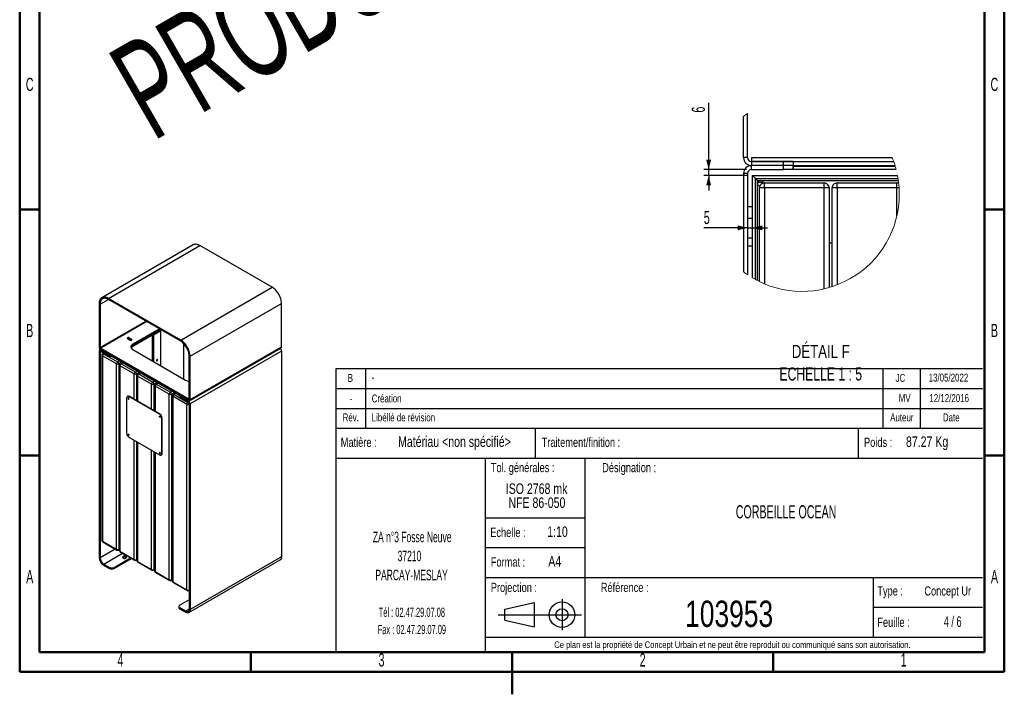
# Model space of a CAD drawing. Header units: millimetres. Extents: x 1 to 209, y 1 to 296.
# Tile 1 of 2: x 6 to 204, y 1 to 137. Entities that reach past the tile are written whole.
import ezdxf

# ---------------------------------------------------------------- set-up
doc = ezdxf.new("R2010")
doc.units = ezdxf.units.MM
doc.layers.add('FORMAT', color=7, linetype='Continuous')
doc.styles.add('SLDTEXTSTYLE0', font='TXT', dxfattribs={"width": 0.605})
doc.styles.add('SLDTEXTSTYLE1', font='TXT', dxfattribs={"width": 0.75})
doc.styles.add('SLDTEXTSTYLE2', font='TXT', dxfattribs={"width": 0.65})
doc.styles.add('SLDTEXTSTYLE3', font='TXT', dxfattribs={"width": 0.692308})
doc.dimstyles.new('SLDDIMSTYLE2', dxfattribs={"dimtxt": 2.568319, "dimasz": 2, "dimexe": 0, "dimexo": 0.0625, "dimgap": 0.64208, "dimtad": 1, "dimlfac": 5, "dimrnd": 1e-09, "dimzin": 12, "dimdsep": 46, "dimtxsty": 'SLDTEXTSTYLE0', "dimsah": 1, "dimcen": 0.09, "dimadec": 0, "dimazin": 3, "dimtfac": 1, "dimtmove": 0, "dimatfit": 0, "dimfxl": 1, "dimfrac": 2, "dimtolj": 1, "dimtzin": 12, "dimarcsym": 0})

# ---------------------------------------------------------------- blocks, each defined once
blk = doc.blocks.new('Projection_1')
at = {"layer": 'FORMAT', "color": 7}
for p, q in [((188.03, 25.01), (193.93, 26.37)), ((193.93, 26.37), (193.93, 21.45)), ((193.93, 26.37), (193.93, 21.45)), ((199.51, 27.02), (199.51, 20.82)), ((186.67, 23.91), (203.44, 23.91)), ((188.03, 22.81), (188.03, 25.01)), ((188.03, 22.81), (193.93, 21.45))]:
    blk.add_line(p, q, dxfattribs=at)
for radius in [2.57, 1.21]:
    blk.add_circle((199.51, 23.91), radius, dxfattribs=at)
blk = doc.blocks.new('_D_4')
at = {"layer": 'FORMAT'}
for p, q in [((144.55, 107.03), (144.55, 120.45)), ((152.18, 107.03), (143.56, 107.03)), ((144.55, 105.83), (144.55, 107.03)), ((152.38, 105.83), (143.56, 105.83)), ((144.55, 105.83), (144.55, 102.83))]:
    blk.add_line(p, q, dxfattribs=at)
for points in [[(144.55, 107.03), (145.05, 109.03), (144.05, 109.03)], [(144.55, 105.83), (144.05, 103.83), (145.05, 103.83)]]:
    blk.add_solid(points, dxfattribs=at)
at = {"layer": 'FORMAT', "insert": (141.14, 118.49), "char_height": 2.65, "attachment_point": 1, "rotation": 90, "style": 'SLDTEXTSTYLE0'}
blk.add_mtext('6', dxfattribs=at)
blk = doc.blocks.new('_D_5')
at = {"layer": 'FORMAT'}
for p, q in [((152.37, 95.31), (143.57, 95.31)), ((152.37, 95.31), (153.37, 95.31)), ((153.37, 95.31), (156.37, 95.31))]:
    blk.add_line(p, q, dxfattribs=at)
for points in [[(152.37, 95.31), (150.37, 95.81), (150.37, 94.81)], [(153.37, 95.31), (155.37, 94.81), (155.37, 95.81)]]:
    blk.add_solid(points, dxfattribs=at)
at = {"layer": 'FORMAT', "insert": (143.57, 98.72), "char_height": 2.65, "attachment_point": 1, "style": 'SLDTEXTSTYLE0'}
blk.add_mtext('5', dxfattribs=at)

msp = doc.modelspace()

# ---------------------------------------------------------------- linework, layer by layer
at = {"color": 7, "linetype": 'Continuous', "lineweight": 50}
for p, q in [((6, 6), (6, 291)), ((204, 291), (204, 6)), ((10, 10), (10, 287)), ((200, 287), (200, 10)), ((10, 99), (6, 99)), ((200, 99), (204, 99)), ((10, 49.5), (6, 49.5)), ((200, 49.5), (204, 49.5)), ((200, 10), (10, 10)), ((52.5, 10), (52.5, 6)), ((105, 1.499), (105, 10.001)), ((105, 10), (105, 6)), ((157.5, 10), (157.5, 6)), ((204, 6), (6, 6))]:
    msp.add_line(p, q, dxfattribs=at)
at = {"color": 7, "linetype": 'Continuous', "lineweight": 25}
for p, q in [((151.5686, 109.4301), (151.5686, 117.7293)), ((152.3686, 109.4301), (152.3686, 118.2996)), ((152.3686, 109.4301), (151.5686, 109.4301)), ((153.1686, 109.4301), (153.1686, 108.6301)), ((153.1686, 109.4301), (181.4533, 109.4301)), ((161.5686, 108.6301), (153.1686, 108.6301)), ((153.1686, 108.6301), (153.1686, 107.8301)), ((159.5686, 108.6301), (153.1686, 108.6301)), ((153.1686, 108.6301), (181.7569, 108.6301)), ((161.5686, 107.8301), (153.1686, 107.8301)), ((159.5686, 107.8301), (153.1686, 107.8301)), ((153.1686, 107.0301), (153.1686, 107.8301)), ((153.1686, 107.0301), (159.5686, 107.0301)), ((159.5686, 107.8301), (159.5686, 108.6301)), ((159.5686, 107.0301), (159.5686, 107.8301)), ((161.5686, 107.0301), (159.5686, 107.0301)), ((161.5686, 108.6301), (161.5686, 107.8301)), ((161.5686, 108.6301), (181.7569, 108.6301)), ((161.5686, 107.8301), (182.0215, 107.8301)), ((161.5686, 107.8301), (161.5686, 107.0301)), ((182.0817, 107.6301), (161.5686, 107.6301)), ((161.5686, 107.0301), (161.5686, 107.6301)), ((182.2485, 107.0301), (161.5686, 107.0301)), ((151.5686, 106.2301), (151.5686, 86.4515)), ((152.3686, 106.2301), (151.5686, 106.2301)), ((152.3686, 106.2301), (152.3686, 85.8813)), ((153.3686, 105.8301), (153.9686, 105.2301)), ((153.3686, 85.2488), (153.3686, 105.8301)), ((153.3686, 105.8301), (182.5216, 105.8301)), ((153.9686, 84.9084), (153.9686, 105.2301)), ((153.9686, 105.2301), (182.6288, 105.2301)), ((154.3686, 104.2301), (154.3686, 104.8301)), ((154.3686, 104.8301), (154.9686, 104.8301)), ((154.3686, 104.8301), (154.5444, 104.6543)), ((154.3686, 84.6966), (154.3686, 104.2301)), ((155.5343, 104.4301), (154.4029, 104.4301)), ((155.7686, 103.3301), (154.7686, 103.3301)), ((154.7686, 84.4965), (154.7686, 103.3301)), ((154.9686, 104.8301), (182.6896, 104.8301)), ((155.7686, 103.3301), (155.7686, 104.3301)), ((155.7686, 104.3301), (167.7686, 104.3301)), ((155.7686, 103.3301), (155.7686, 84.0447)), ((167.7686, 103.3301), (155.7686, 103.3301)), ((167.7686, 103.3301), (167.7686, 104.3301)), ((167.7686, 83.0408), (167.7686, 103.3301)), ((168.7686, 103.3301), (167.7686, 103.3301)), ((168.7686, 103.3301), (168.7686, 83.3023)), ((170.3686, 103.3301), (169.3686, 103.3301)), ((169.3686, 83.4868), (169.3686, 103.3301)), ((170.3686, 103.3301), (170.3686, 104.3301)), ((170.3686, 104.3301), (182.3686, 104.3301)), ((170.3686, 103.3301), (170.3686, 83.8422)), ((182.3686, 103.3301), (170.3686, 103.3301)), ((182.3686, 103.3301), (182.3686, 104.3301)), ((182.8431, 103.3301), (182.3686, 103.3301)), ((182.3686, 97.6365), (182.3686, 103.3301)), ((152.3686, 99.6301), (153.3686, 99.6301)), ((152.3686, 97.2301), (153.3686, 97.2301)), ((153.3686, 93.2301), (152.3686, 93.2301)), ((40.9056, 91.878), (22.5208, 81.2647)), ((40.9056, 91.878), (22.5208, 81.2647)), ((40.9056, 91.878), (22.5208, 81.2647)), ((40.9056, 91.878), (22.5208, 81.2647)), ((23.854, 81.1327), (42.2388, 91.746)), ((56.7581, 83.3642), (42.2388, 91.746)), ((153.3686, 91.6301), (152.3686, 91.6301)), ((169.3686, 92.2301), (168.7686, 92.2301)), ((38.3733, 72.7509), (56.7581, 83.3642)), ((21.9684, 80.0438), (21.9684, 71.334)), ((22.157, 79.9349), (21.9684, 80.0438)), ((22.157, 79.9349), (23.8543, 80.9148)), ((22.157, 79.9349), (22.157, 71.2252)), ((38.3733, 72.7509), (23.854, 81.1327)), ((23.854, 80.9149), (23.854, 81.1327)), ((38.3733, 72.5331), (23.854, 80.9149)), ((40.2589, 69.4849), (58.6437, 80.0982)), ((58.6437, 71.3884), (58.6437, 80.0982)), ((22.157, 71.2252), (31.398, 76.5599)), ((31.5866, 76.451), (22.3456, 71.1163)), ((34.1086, 74.9951), (28.7567, 71.9055)), ((34.2972, 74.8862), (28.7567, 71.6878)), ((34.4858, 74.7774), (28.7567, 71.47)), ((32.6222, 73.7015), (32.6222, 68.5854)), ((32.7165, 73.7286), (32.7636, 73.7559)), ((32.7165, 73.7286), (32.7165, 68.531)), ((32.7636, 73.7832), (32.7636, 73.7559)), ((34.2721, 74.5723), (32.8579, 73.7559)), ((32.905, 73.7286), (32.8579, 73.7559)), ((34.3192, 74.545), (32.905, 73.7286)), ((32.905, 73.7286), (32.905, 68.4222)), ((34.2721, 74.5723), (34.3192, 74.545)), ((34.3192, 74.545), (34.3192, 67.6058)), ((22.157, 71.2252), (21.9684, 71.334)), ((27.696, 73.0077), (28.1674, 72.7355)), ((28.4974, 72.926), (28.026, 73.1981)), ((28.026, 72.9804), (28.026, 73.1981)), ((28.4721, 72.7229), (28.026, 72.9804)), ((28.4974, 72.7355), (28.4974, 72.926)), ((28.7567, 71.9055), (28.7567, 71.6878)), ((28.7567, 71.6878), (28.7567, 71.47)), ((38.3733, 72.5331), (38.3733, 72.7509)), ((38.939, 72.0945), (38.939, 64.9388)), ((40.2589, 60.7751), (58.6437, 71.3884)), ((22.157, 70.3542), (21.9684, 70.463)), ((21.9684, 70.463), (21.9684, 29.0916)), ((22.2133, 70.7848), (22.0789, 70.7072)), ((22.157, 70.3542), (22.3456, 70.4631)), ((22.157, 70.3542), (22.157, 28.9828)), ((22.3456, 71.1163), (22.3456, 70.8986)), ((22.3456, 71.1163), (39.8818, 60.9928)), ((22.3456, 70.8986), (24.3255, 69.7556)), ((22.3456, 70.8986), (22.3456, 70.6808)), ((22.3456, 70.8986), (23.854, 70.0277)), ((22.3456, 70.8986), (39.8818, 60.7751)), ((22.3456, 70.6808), (24.3255, 69.5378)), ((22.3456, 70.6808), (23.854, 69.81)), ((22.3456, 70.4631), (22.3456, 70.6808)), ((22.3456, 70.4631), (23.854, 69.5922)), ((22.5308, 69.7282), (22.5308, 32.4395)), ((25.4568, 67.9593), (22.6284, 69.5921)), ((22.6284, 69.5921), (22.6284, 32.3034)), ((22.908, 70.1384), (22.6974, 70.0169)), ((23.0056, 70.082), (22.8641, 70.0004)), ((22.8641, 70.0004), (25.6925, 68.3676)), ((23.854, 69.81), (23.854, 70.0277)), ((23.854, 69.5922), (23.854, 69.81)), ((24.3255, 69.7556), (37.9019, 61.9181)), ((24.3255, 69.7556), (24.3255, 69.5378)), ((24.3255, 69.5378), (37.9019, 61.7003)), ((28.7567, 70.817), (39.3633, 64.6939)), ((40.0704, 60.884), (40.0704, 69.5938)), ((40.0704, 69.5938), (40.2589, 69.4849)), ((40.1484, 60.531), (58.5332, 71.1443)), ((40.1484, 60.531), (58.5332, 71.1443)), ((40.1484, 60.531), (58.5332, 71.1443)), ((40.1484, 60.531), (58.5332, 71.1443)), ((58.6437, 70.5175), (40.2589, 59.9042)), ((40.2589, 60.7751), (40.2589, 69.4849)), ((58.6437, 70.5175), (58.6437, 29.1461)), ((25.4568, 30.6706), (25.4568, 67.9593)), ((25.6925, 68.3676), (26.0226, 68.5581)), ((26.494, 68.2859), (25.9282, 67.9593)), ((25.9282, 67.9593), (25.9282, 30.6706)), ((26.0663, 67.6872), (26.0663, 30.3985)), ((28.9924, 65.9183), (26.1639, 67.5511)), ((26.1639, 67.5511), (26.1639, 30.2624)), ((26.6321, 68.2063), (26.233, 67.9759)), ((26.7297, 68.1499), (26.3996, 67.9594)), ((26.3996, 67.9594), (29.2281, 66.3265)), ((28.9924, 60.8557), (28.9924, 65.9183)), ((29.2281, 66.3265), (29.5581, 66.5171)), ((30.0296, 66.2449), (29.4638, 65.9183)), ((29.4638, 65.9183), (29.4638, 60.5836)), ((29.6018, 65.6462), (29.6018, 60.5039)), ((32.5279, 63.8773), (29.6995, 65.5101)), ((29.6995, 65.5101), (29.6995, 60.4475)), ((30.1676, 66.1652), (29.7685, 65.9348)), ((30.2652, 66.1089), (29.9352, 65.9183)), ((29.9352, 65.9183), (32.7636, 64.2855)), ((32.5279, 58.8147), (32.5279, 63.8773)), ((32.7636, 64.2855), (33.0937, 64.4761)), ((33.5651, 64.2039), (32.9993, 63.8773)), ((32.9993, 63.8773), (32.9993, 58.5426)), ((33.1374, 63.6051), (33.1374, 58.4629)), ((36.0634, 61.8362), (33.235, 63.4691)), ((33.235, 63.4691), (33.235, 58.4065)), ((33.7032, 64.1242), (33.304, 63.8938)), ((33.8008, 64.0679), (33.4707, 63.8773)), ((33.4707, 63.8773), (36.2991, 62.2445)), ((27.7162, 61.433), (27.6455, 61.3922)), ((28.0495, 61.4), (27.9788, 61.3592)), ((34.1778, 57.8622), (28.0495, 61.4)), ((36.0634, 24.5476), (36.0634, 61.8362)), ((36.2991, 62.2445), (36.6292, 62.435)), ((37.1006, 62.1629), (36.5348, 61.8362)), ((36.5348, 61.8362), (36.5348, 24.5476)), ((36.6729, 61.5641), (36.6729, 24.2754)), ((39.599, 59.7952), (36.7705, 61.428)), ((36.7705, 61.428), (36.7705, 24.1393)), ((37.2387, 62.0832), (36.8396, 61.8528)), ((37.3363, 62.0268), (37.0062, 61.8363)), ((37.0062, 61.8363), (39.8347, 60.2035)), ((37.9019, 61.9181), (37.9019, 61.7003)), ((37.9019, 61.9181), (39.8818, 60.7751)), ((37.9019, 61.7003), (39.8818, 60.5574)), ((38.178, 61.5409), (38.178, 61.4826)), ((38.3733, 61.6459), (38.3733, 61.4282)), ((38.3733, 61.6459), (39.8818, 60.7751)), ((38.3733, 61.4282), (39.8818, 60.5574)), ((38.3733, 61.4282), (38.3733, 61.2105)), ((27.5074, 61.087), (27.5074, 54.0103)), ((34.1071, 57.8214), (27.9788, 61.3592)), ((38.3733, 61.2105), (39.8818, 60.3396)), ((39.599, 22.5065), (39.599, 59.7952)), ((39.8347, 60.2035), (39.9594, 60.2755)), ((39.8818, 60.9928), (40.0704, 61.1017)), ((39.8818, 60.9928), (39.8818, 60.7751)), ((39.8818, 60.7751), (40.0704, 60.884)), ((39.8818, 60.7751), (39.8818, 60.5574)), ((39.8818, 60.3396), (39.8818, 60.5574)), ((40.0704, 60.884), (40.2589, 60.7751)), ((40.0704, 60.013), (40.2589, 59.9042)), ((40.0704, 60.013), (40.0704, 18.6416)), ((40.2589, 59.9042), (40.2589, 18.5328)), ((34.1071, 57.8214), (34.1778, 57.8622)), ((34.1731, 57.4295), (34.1763, 57.4566)), ((34.6492, 57.0457), (34.5785, 57.0049)), ((34.5785, 49.9282), (34.5785, 57.0049)), ((34.6492, 49.9691), (34.6492, 57.0457)), ((27.9788, 53.1938), (34.1071, 49.656)), ((28.9924, 28.6296), (28.9924, 52.6087)), ((29.4638, 52.3366), (29.4638, 28.6296)), ((29.6018, 52.2568), (29.6018, 28.3575)), ((29.6995, 52.2005), (29.6995, 28.2214)), ((32.5279, 26.5886), (32.5279, 50.5677)), ((32.9993, 50.2955), (32.9993, 26.5886)), ((33.1374, 50.2158), (33.1374, 26.3164)), ((33.235, 50.1595), (33.235, 26.1804)), ((34.4404, 49.623), (34.5111, 49.6638)), ((34.5785, 49.9282), (34.6492, 49.9691)), ((22.6284, 32.3034), (25.4568, 30.6706)), ((22.6974, 32.1508), (25.5259, 30.518)), ((22.157, 28.9828), (25.1711, 30.7228)), ((22.9112, 27.6764), (26.6797, 29.8519)), ((25.8592, 30.518), (26.0663, 30.6376)), ((25.9282, 30.6706), (26.0663, 30.7503)), ((26.1639, 30.2624), (28.9924, 28.6296)), ((26.233, 30.1098), (29.0614, 28.477)), ((21.9684, 29.0916), (22.157, 28.9828)), ((24.9854, 27.0233), (28.2825, 28.9266)), ((24.9854, 26.8055), (28.4711, 28.8178)), ((29.3947, 28.477), (29.6018, 28.5965)), ((29.4638, 28.6296), (29.6018, 28.7093)), ((29.6995, 28.2214), (32.5279, 26.5886)), ((29.7685, 28.0688), (32.5969, 26.436)), ((39.9827, 17.9223), (58.3675, 28.5356)), ((58.6437, 29.1461), (40.2589, 18.5328)), ((22.9112, 27.6764), (24.0426, 27.0233)), ((22.9112, 27.4586), (22.9112, 27.6764)), ((22.9112, 27.4586), (24.0426, 26.8055)), ((24.0426, 26.8055), (24.0426, 27.0233)), ((24.9854, 27.0233), (24.9854, 26.8055)), ((32.9302, 26.436), (33.1374, 26.5555)), ((32.9993, 26.5886), (33.1374, 26.6683)), ((33.235, 26.1804), (36.0634, 24.5476)), ((33.304, 26.0278), (36.1325, 24.3949)), ((36.4658, 24.3949), (36.6729, 24.5145)), ((36.5348, 24.5476), (36.6729, 24.6273)), ((36.7705, 24.1393), (39.599, 22.5065)), ((36.8396, 23.9867), (39.668, 22.3539)), ((40.0013, 22.3539), (40.0704, 22.3938)), ((40.0704, 20.492), (38.1847, 19.4035)), ((37.9895, 19.1313), (37.9895, 18.9136)), ((38.1847, 18.8592), (38.1847, 18.6414)), ((39.3161, 18.2061), (38.1847, 18.8592)), ((39.3161, 17.9883), (38.1847, 18.6414)), ((40.0704, 18.6415), (39.3161, 18.2061)), ((39.3161, 17.9883), (39.3161, 18.2061)), ((40.2589, 18.5328), (40.0704, 18.6416))]:
    msp.add_line(p, q, dxfattribs=at)
at = {"color": 7, "linetype": 'Continuous', "lineweight": 25, "flags": 128}
for points in [[(153.9686, 105.2301), (153.9763, 105.2224), (153.9991, 105.1996), (154.036, 105.1627), (154.0858, 105.1129), (154.1464, 105.0523), (154.2155, 104.9831), (154.2906, 104.9081), (154.3686, 104.8301)], [(42.2388, 91.746), (42.054, 91.8422), (41.871, 91.9165), (41.6915, 91.9682), (41.5172, 91.9968), (41.3499, 92.002), (41.1912, 91.9838), (41.0426, 91.9423), (40.9056, 91.878)], [(42.2388, 91.746), (42.054, 91.8422), (41.871, 91.9165), (41.6915, 91.9682), (41.5172, 91.9968), (41.3499, 92.002), (41.1912, 91.9838), (41.0426, 91.9423), (40.9056, 91.878)], [(42.2388, 91.746), (42.054, 91.8422), (41.871, 91.9165), (41.6915, 91.9682), (41.5172, 91.9968), (41.3499, 92.002), (41.1912, 91.9838), (41.0426, 91.9423), (40.9056, 91.878)], [(42.2388, 91.746), (42.054, 91.8422), (41.871, 91.9165), (41.6915, 91.9682), (41.5172, 91.9968), (41.3499, 92.002), (41.1912, 91.9838), (41.0426, 91.9423), (40.9056, 91.878)], [(58.6437, 80.0982), (58.6346, 80.3169), (58.6075, 80.5439), (58.5625, 80.7772), (58.5002, 81.0143), (58.421, 81.2532), (58.3259, 81.4914), (58.2157, 81.7267), (58.0914, 81.9567), (57.9543, 82.1794), (57.8057, 82.3925), (57.647, 82.594), (57.4797, 82.7819), (57.3054, 82.9545), (57.1259, 83.11), (56.9429, 83.247), (56.7581, 83.3642)], [(58.6437, 80.0982), (58.6346, 80.3169), (58.6075, 80.5439), (58.5625, 80.7772), (58.5002, 81.0143), (58.421, 81.2532), (58.3259, 81.4914), (58.2157, 81.7267), (58.0914, 81.9567), (57.9543, 82.1794), (57.8057, 82.3925), (57.647, 82.594), (57.4797, 82.7819), (57.3054, 82.9545), (57.1259, 83.11), (56.9429, 83.247), (56.7581, 83.3642)], [(58.6437, 80.0982), (58.6346, 80.3169), (58.6075, 80.5439), (58.5625, 80.7772), (58.5002, 81.0143), (58.421, 81.2532), (58.3259, 81.4914), (58.2157, 81.7267), (58.0914, 81.9567), (57.9543, 82.1794), (57.8057, 82.3925), (57.647, 82.594), (57.4797, 82.7819), (57.3054, 82.9545), (57.1259, 83.11), (56.9429, 83.247), (56.7581, 83.3642)], [(58.6437, 80.0982), (58.6346, 80.3169), (58.6075, 80.5439), (58.5625, 80.7772), (58.5002, 81.0143), (58.421, 81.2532), (58.3259, 81.4914), (58.2157, 81.7267), (58.0914, 81.9567), (57.9543, 82.1794), (57.8057, 82.3925), (57.647, 82.594), (57.4797, 82.7819), (57.3054, 82.9545), (57.1259, 83.11), (56.9429, 83.247), (56.7581, 83.3642)], [(23.854, 81.1327), (23.6692, 81.2289), (23.4862, 81.3032), (23.3067, 81.3549), (23.1325, 81.3835), (22.9652, 81.3887), (22.8065, 81.3705), (22.6578, 81.329), (22.5207, 81.2646), (22.3964, 81.1781), (22.2862, 81.0701), (22.1911, 80.9417), (22.112, 80.7942), (22.0496, 80.629), (22.0047, 80.4477), (21.9775, 80.252), (21.9684, 80.0438)], [(23.854, 81.1327), (23.6692, 81.2289), (23.4862, 81.3032), (23.3067, 81.3549), (23.1325, 81.3835), (22.9652, 81.3887), (22.8065, 81.3705), (22.6578, 81.329), (22.5207, 81.2646), (22.3964, 81.1781), (22.2862, 81.0701), (22.1911, 80.9417), (22.112, 80.7942), (22.0496, 80.629), (22.0047, 80.4477), (21.9775, 80.252), (21.9684, 80.0438)], [(23.854, 81.1327), (23.6692, 81.2289), (23.4862, 81.3032), (23.3067, 81.3549), (23.1325, 81.3835), (22.9652, 81.3887), (22.8065, 81.3705), (22.6578, 81.329), (22.5207, 81.2646), (22.3964, 81.1781), (22.2862, 81.0701), (22.1911, 80.9417), (22.112, 80.7942), (22.0496, 80.629), (22.0047, 80.4477), (21.9775, 80.252), (21.9684, 80.0438)], [(23.854, 81.1327), (23.6692, 81.2289), (23.4862, 81.3032), (23.3067, 81.3549), (23.1325, 81.3835), (22.9652, 81.3887), (22.8065, 81.3705), (22.6578, 81.329), (22.5207, 81.2646), (22.3964, 81.1781), (22.2862, 81.0701), (22.1911, 80.9417), (22.112, 80.7942), (22.0496, 80.629), (22.0047, 80.4477), (21.9775, 80.252), (21.9684, 80.0438)], [(23.854, 80.9149), (23.6767, 81.0066), (23.5012, 81.0758), (23.3296, 81.1218), (23.1638, 81.144), (23.0055, 81.1422), (22.8565, 81.1165), (22.7185, 81.0671), (22.5929, 80.9946), (22.4811, 80.8997), (22.3844, 80.7835), (22.3037, 80.6473), (22.24, 80.4926), (22.1941, 80.321), (22.1663, 80.1344), (22.157, 79.9349)], [(23.854, 80.9149), (23.6767, 81.0066), (23.5012, 81.0758), (23.3296, 81.1218), (23.1638, 81.144), (23.0055, 81.1422), (22.8565, 81.1165), (22.7185, 81.0671), (22.5929, 80.9946), (22.4811, 80.8997), (22.3844, 80.7835), (22.3037, 80.6473), (22.24, 80.4926), (22.1941, 80.321), (22.1663, 80.1344), (22.157, 79.9349)], [(23.854, 80.9149), (23.6767, 81.0066), (23.5012, 81.0758), (23.3296, 81.1218), (23.1638, 81.144), (23.0055, 81.1422), (22.8565, 81.1165), (22.7185, 81.0671), (22.5929, 80.9946), (22.4811, 80.8997), (22.3844, 80.7835), (22.3037, 80.6473), (22.24, 80.4926), (22.1941, 80.321), (22.1663, 80.1344), (22.157, 79.9349)], [(23.854, 80.9149), (23.6767, 81.0066), (23.5012, 81.0758), (23.3296, 81.1218), (23.1638, 81.144), (23.0055, 81.1422), (22.8565, 81.1165), (22.7185, 81.0671), (22.5929, 80.9946), (22.4811, 80.8997), (22.3844, 80.7835), (22.3037, 80.6473), (22.24, 80.4926), (22.1941, 80.321), (22.1663, 80.1344), (22.157, 79.9349)], [(32.7636, 73.7559), (32.7434, 73.7654), (32.7369, 73.7678)], [(28.026, 73.1981), (27.9596, 73.225), (27.8813, 73.2371), (27.8006, 73.233), (27.7271, 73.2132), (27.6698, 73.1802), (27.6356, 73.1378), (27.6285, 73.0912), (27.6495, 73.046), (27.696, 73.0077)], [(28.3116, 72.6966), (28.3141, 72.7001), (28.3298, 72.7435), (28.3203, 72.7875), (28.2866, 72.8274), (28.2323, 72.8587), (28.1633, 72.8782), (28.087, 72.8837), (28.0119, 72.8746), (27.957, 72.857)], [(28.3116, 72.6966), (28.3141, 72.7001), (28.3298, 72.7435), (28.3203, 72.7875), (28.2866, 72.8274), (28.2323, 72.8587), (28.1633, 72.8782), (28.087, 72.8837), (28.0119, 72.8746), (27.957, 72.857)], [(28.3116, 72.6966), (28.3141, 72.7001), (28.3298, 72.7435), (28.3203, 72.7875), (28.2866, 72.8274), (28.2323, 72.8587), (28.1633, 72.8782), (28.087, 72.8837), (28.0119, 72.8746), (27.957, 72.857)], [(28.3116, 72.6966), (28.3141, 72.7001), (28.3298, 72.7435), (28.3203, 72.7875), (28.2866, 72.8274), (28.2323, 72.8587), (28.1633, 72.8782), (28.087, 72.8837), (28.0119, 72.8746), (27.957, 72.857)], [(28.1674, 72.7355), (28.2338, 72.7087), (28.3121, 72.6966), (28.3928, 72.7007), (28.4662, 72.7204), (28.5235, 72.7535), (28.5578, 72.7959), (28.5648, 72.8425), (28.5439, 72.8877), (28.4974, 72.926)], [(28.7567, 71.9055), (28.6321, 71.8225), (28.5292, 71.7301), (28.4502, 71.6302), (28.3966, 71.5248), (28.3695, 71.4161), (28.3695, 71.3063), (28.3966, 71.1976), (28.4502, 71.0922), (28.5292, 70.9923), (28.6321, 70.9), (28.7567, 70.817)], [(40.2589, 69.4849), (40.2498, 69.7036), (40.2227, 69.9306), (40.1777, 70.1639), (40.1154, 70.401), (40.0363, 70.6399), (39.9411, 70.8781), (39.8309, 71.1134), (39.7066, 71.3434), (39.5695, 71.5661), (39.4209, 71.7792), (39.2622, 71.9806), (39.0949, 72.1686), (38.9207, 72.3411), (38.7412, 72.4967), (38.5581, 72.6337), (38.3733, 72.7509)], [(40.2589, 69.4849), (40.2498, 69.7036), (40.2227, 69.9306), (40.1777, 70.1639), (40.1154, 70.401), (40.0363, 70.6399), (39.9411, 70.8781), (39.8309, 71.1134), (39.7066, 71.3434), (39.5695, 71.5661), (39.4209, 71.7792), (39.2622, 71.9806), (39.0949, 72.1686), (38.9207, 72.3411), (38.7412, 72.4967), (38.5581, 72.6337), (38.3733, 72.7509)], [(40.2589, 69.4849), (40.2498, 69.7036), (40.2227, 69.9306), (40.1777, 70.1639), (40.1154, 70.401), (40.0363, 70.6399), (39.9411, 70.8781), (39.8309, 71.1134), (39.7066, 71.3434), (39.5695, 71.5661), (39.4209, 71.7792), (39.2622, 71.9806), (39.0949, 72.1686), (38.9207, 72.3411), (38.7412, 72.4967), (38.5581, 72.6337), (38.3733, 72.7509)], [(40.2589, 69.4849), (40.2498, 69.7036), (40.2227, 69.9306), (40.1777, 70.1639), (40.1154, 70.401), (40.0363, 70.6399), (39.9411, 70.8781), (39.8309, 71.1134), (39.7066, 71.3434), (39.5695, 71.5661), (39.4209, 71.7792), (39.2622, 71.9806), (39.0949, 72.1686), (38.9207, 72.3411), (38.7412, 72.4967), (38.5581, 72.6337), (38.3733, 72.7509)], [(40.0704, 69.5938), (40.0611, 69.804), (40.0333, 70.0226), (39.9873, 70.2473), (39.9236, 70.4755), (39.843, 70.7049), (39.7463, 70.9327), (39.6345, 71.1567), (39.5089, 71.3743), (39.3708, 71.583), (39.2218, 71.7808), (39.0636, 71.9652), (38.8977, 72.1345), (38.7261, 72.2866), (38.5507, 72.42), (38.3733, 72.5331)], [(40.0704, 69.5938), (40.0611, 69.804), (40.0333, 70.0226), (39.9873, 70.2473), (39.9236, 70.4755), (39.843, 70.7049), (39.7463, 70.9327), (39.6345, 71.1567), (39.5089, 71.3743), (39.3708, 71.583), (39.2218, 71.7808), (39.0636, 71.9652), (38.8977, 72.1345), (38.7261, 72.2866), (38.5507, 72.42), (38.3733, 72.5331)], [(40.0704, 69.5938), (40.0611, 69.804), (40.0333, 70.0226), (39.9873, 70.2473), (39.9236, 70.4755), (39.843, 70.7049), (39.7463, 70.9327), (39.6345, 71.1567), (39.5089, 71.3743), (39.3708, 71.583), (39.2218, 71.7808), (39.0636, 71.9652), (38.8977, 72.1345), (38.7261, 72.2866), (38.5507, 72.42), (38.3733, 72.5331)], [(40.0704, 69.5938), (40.0611, 69.804), (40.0333, 70.0226), (39.9873, 70.2473), (39.9236, 70.4755), (39.843, 70.7049), (39.7463, 70.9327), (39.6345, 71.1567), (39.5089, 71.3743), (39.3708, 71.583), (39.2218, 71.7808), (39.0636, 71.9652), (38.8977, 72.1345), (38.7261, 72.2866), (38.5507, 72.42), (38.3733, 72.5331)], [(33.7111, 68.7504), (33.7036, 68.7898), (33.6821, 68.8145), (33.65, 68.8207), (33.6121, 68.8076), (33.5742, 68.777), (33.5421, 68.7337), (33.5207, 68.6842), (33.5131, 68.6361), (33.5207, 68.5967), (33.5421, 68.572), (33.5742, 68.5658), (33.6121, 68.5789), (33.65, 68.6095), (33.6821, 68.6528), (33.7036, 68.7023), (33.7111, 68.7504)], [(33.664, 68.7776), (33.6564, 68.817), (33.6545, 68.821)], [(27.9788, 61.3592), (27.8869, 61.4018), (27.7984, 61.4219), (27.7169, 61.4186), (27.6455, 61.3922), (27.5869, 61.3435), (27.5433, 61.2746), (27.5165, 61.1879), (27.5074, 61.087)], [(27.9835, 60.921), (27.976, 60.9691), (27.9546, 61.0185), (27.9224, 61.0619), (27.8846, 61.0924), (27.8467, 61.1056), (27.8146, 61.0994), (27.7931, 61.0747), (27.7856, 61.0353), (27.7931, 60.9872), (27.8146, 60.9377), (27.8467, 60.8944), (27.8846, 60.8638), (27.9224, 60.8506), (27.9546, 60.8569), (27.976, 60.8816), (27.9835, 60.921)], [(34.1024, 57.3887), (34.1099, 57.428), (34.1314, 57.4527), (34.1635, 57.459), (34.2014, 57.4458), (34.2393, 57.4152), (34.2714, 57.3719), (34.2928, 57.3225), (34.3004, 57.2744), (34.2928, 57.235), (34.2714, 57.2103), (34.2393, 57.204), (34.2014, 57.2172), (34.1635, 57.2478), (34.1314, 57.2911), (34.1099, 57.3406), (34.1024, 57.3887)], [(27.9835, 53.6265), (27.976, 53.5871), (27.9546, 53.5625), (27.9224, 53.5562), (27.8846, 53.5694), (27.8467, 53.6), (27.8146, 53.6433), (27.7931, 53.6927), (27.7856, 53.7408), (27.7931, 53.7802), (27.8146, 53.8049), (27.8467, 53.8112), (27.8846, 53.798), (27.9224, 53.7674), (27.9546, 53.7241), (27.976, 53.6746), (27.9835, 53.6265)], [(34.1024, 50.0942), (34.1099, 50.0461), (34.1314, 49.9966), (34.1635, 49.9533), (34.2014, 49.9228), (34.2393, 49.9096), (34.2714, 49.9158), (34.2928, 49.9405), (34.3004, 49.9799), (34.2928, 50.028), (34.2714, 50.0775), (34.2393, 50.1208), (34.2014, 50.1514), (34.1635, 50.1646), (34.1314, 50.1583), (34.1099, 50.1336), (34.1024, 50.0942)], [(34.1071, 49.656), (34.1991, 49.6134), (34.2875, 49.5933), (34.369, 49.5966), (34.4404, 49.623), (34.4991, 49.6717), (34.5426, 49.7406), (34.5694, 49.8273), (34.5785, 49.9282)], [(26.8239, 28.901), (26.9031, 28.8655), (26.9951, 28.8425), (27.0942, 28.8335), (27.194, 28.8389), (27.2883, 28.8585), (27.3713, 28.8911), (27.4376, 28.9345), (27.4831, 28.9861), (27.505, 29.0426), (27.5018, 29.1004), (27.4738, 29.156), (27.4228, 29.2058), (27.3519, 29.2467), (27.2656, 29.2762), (27.1693, 29.2924), (27.0691, 29.2942), (26.9712, 29.2815), (26.8819, 29.2553), (26.8067, 29.217), (26.7503, 29.1691), (26.7164, 29.1147), (26.7069, 29.057), (26.7226, 28.9999), (26.7624, 28.9467), (26.8239, 28.901)], [(58.6437, 29.1461), (58.6341, 28.9967), (58.6055, 28.8614), (58.5585, 28.743), (58.494, 28.6439), (58.4134, 28.566), (58.3675, 28.5356)], [(38.1847, 19.4035), (38.1018, 19.3451), (38.0402, 19.2786), (38.0023, 19.2064), (37.9895, 19.1313), (38.0023, 19.0562), (38.0402, 18.984), (38.1018, 18.9175), (38.1847, 18.8592)], [(40.0704, 18.6416), (40.0611, 18.5107), (40.0334, 18.3938), (39.9882, 18.2937), (39.9263, 18.2128), (39.8494, 18.1533), (39.7594, 18.1165), (39.6585, 18.1033), (39.5492, 18.1141), (39.4341, 18.1487), (39.3161, 18.2061)], [(40.2589, 18.5328), (40.2493, 18.3834), (40.2207, 18.2481), (40.1737, 18.1297), (40.1093, 18.0306), (40.0286, 17.9527), (39.9335, 17.8978), (39.8258, 17.8669), (39.7078, 17.8606), (39.5817, 17.8791), (39.4503, 17.9219), (39.3161, 17.9883)]]:
    msp.add_lwpolyline(points, dxfattribs=at)
at = {"color": 7, "linetype": 'Continuous', "lineweight": 18}
for centre, radius, start, end in [((163.3208, 102.0897), 19.5631, 124.044794, 126.92251), ((163.3205, 102.0905), 19.5619, 17.061893, 22.036445), ((163.3177, 102.0897), 19.5648, 14.626159, 16.449994), ((163.3203, 102.0904), 19.5622, 0.000011, 11.020871), ((163.3203, 102.0904), 19.5621, 239.421308, 359.999996), ((163.3217, 102.0924), 19.5645, 233.077599, 235.955097)]:
    msp.add_arc(centre, radius, start, end, dxfattribs=at)
at = {"color": 7, "linetype": 'Continuous', "lineweight": 25}
for centre, radius, start, end in [((153.1686, 109.4301), 1.6, 179.999939, 269.999955), ((153.1686, 109.4301), 0.8, 180.000303, 269.999483), ((153.1686, 106.2301), 1.6, 90.000045, 179.999848), ((153.1686, 106.2301), 0.8, 90.000517, 179.999697), ((154.9686, 104.2301), 0.6, 134.999884, 179.999164), ((154.9686, 104.2301), 0.6, 180.000027, 255.727493), ((154.9686, 104.23), 0.6, 90.001099, 134.999568), ((155.7686, 103.3301), 1, 89.999793, 180.000036), ((154.9686, 104.2301), 0.6, 7.538499, 90.000531), ((167.7686, 103.3301), 1, 359.999818, 90.000182), ((170.3686, 103.3301), 1, 89.999818, 180.000182), ((182.4301, 103.6389), 0.6939, 61.314767, 95.07961), ((32.6742, 73.6516), 0.0878, 61.233001, 81.990246), ((32.8107, 73.9106), 0.2049, 242.609672, 297.390328), ((32.8107, 73.8468), 0.1025, 242.609672, 297.390328), ((22.7872, 71.3713), 0.8196, 182.605478, 237.394522), ((27.8602, 72.662), 0.359, 62.491904, 112.755062), ((29.0694, 71.0359), 0.723, 115.62738, 162.57804), ((29.1357, 70.7437), 0.8192, 117.5582, 150.793154), ((58.3824, 71.3596), 0.2629, 305.013333, 6.298848), ((22.1983, 70.5003), 0.2329, 50.796715, 189.214037), ((22.2719, 70.3728), 0.1165, 50.796715, 189.214037), ((22.5664, 71.2438), 0.4098, 182.605478, 237.394522), ((22.8641, 69.7282), 0.3333, 119.997312, 180), ((22.6976, 69.7448), 0.1676, 185.694799, 245.625342), ((23.1401, 69.5688), 0.5123, 122.605478, 177.394522), ((22.7665, 69.8641), 0.1677, 54.382423, 114.307119), ((24.3169, 70.4732), 0.9951, 242.282756, 275.935639), ((57.8183, 70.4786), 0.8264, 2.695202, 45.367585), ((25.9686, 67.936), 0.5123, 122.605478, 177.394522), ((25.6925, 68.4142), 0.5123, 242.609672, 297.390328), ((25.4165, 67.936), 0.5123, 2.605478, 57.394522), ((26.3996, 67.6872), 0.3333, 119.997312, 180), ((26.2331, 67.7038), 0.1676, 185.694799, 245.625342), ((26.6757, 67.5278), 0.5123, 122.605478, 177.394522), ((26.302, 67.8231), 0.1677, 54.382423, 114.307119), ((33.4842, 68.7686), 0.18, 282.343777, 2.876618), ((29.5041, 65.895), 0.5123, 122.605478, 177.394522), ((29.2281, 66.3732), 0.5123, 242.609672, 297.390328), ((28.952, 65.895), 0.5123, 2.605478, 57.394522), ((29.9352, 65.6462), 0.3333, 119.997312, 180), ((29.7686, 65.6628), 0.1676, 185.694799, 245.625342), ((30.2112, 65.4868), 0.5123, 122.605478, 177.394522), ((29.8375, 65.782), 0.1677, 54.382423, 114.307119), ((33.0396, 63.854), 0.5123, 122.605478, 177.394522), ((32.7636, 64.3322), 0.5123, 242.609672, 297.390328), ((32.4876, 63.854), 0.5123, 2.605478, 57.394522), ((33.4707, 63.6051), 0.3333, 119.997312, 180), ((33.3042, 63.6218), 0.1676, 185.694799, 245.625342), ((33.7467, 63.4458), 0.5123, 122.605478, 177.394522), ((33.3731, 63.741), 0.1677, 54.382423, 114.307119), ((40.2378, 66.3142), 1.8413, 241.6425, 264.782086), ((27.8543, 61.1274), 0.3353, 54.382423, 114.307119), ((36.5752, 61.813), 0.5123, 122.605478, 177.394522), ((36.2991, 62.2912), 0.5123, 242.609672, 297.390328), ((36.0231, 61.813), 0.5123, 2.605478, 57.394522), ((37.0062, 61.5641), 0.3333, 119.997312, 180), ((36.8397, 61.5807), 0.1676, 185.694799, 245.625342), ((37.2823, 61.4048), 0.5123, 122.605478, 177.394522), ((36.9086, 61.7), 0.1677, 54.382423, 114.307119), ((38.5117, 61.5159), 0.3353, 185.694799, 245.625342), ((28.0469, 61.0719), 0.19, 170.515876, 249.478747), ((40.1107, 59.7719), 0.5123, 122.605478, 177.394522), ((39.8347, 60.2501), 0.5123, 242.609672, 297.390328), ((39.5586, 59.7719), 0.5123, 2.605478, 57.394522), ((39.9554, 60.8653), 0.1165, 230.796715, 9.214037), ((40.029, 60.7378), 0.2329, 230.796715, 9.214037), ((39.4401, 59.8669), 0.8196, 2.605478, 57.394522), ((39.661, 59.9944), 0.4098, 2.605478, 57.394522), ((33.555, 56.9583), 1.0245, 2.605478, 57.394522), ((34.3732, 57.4324), 0.2001, 180.833274, 247.663048), ((33.6257, 56.9992), 1.0245, 2.605478, 57.394522), ((28.5309, 54.0568), 1.0245, 182.605478, 237.394522), ((28.0469, 53.7774), 0.19, 170.515876, 249.478747), ((34.3638, 50.1308), 0.19, 170.515876, 249.478747), ((34.3321, 49.9287), 0.3197, 304.056351, 7.25583), ((22.8641, 32.4395), 0.3333, 180, 240.002688), ((22.6976, 32.4561), 0.1676, 185.694799, 245.625342), ((22.787, 32.2832), 0.1598, 172.74417, 235.943649), ((25.6154, 30.6504), 0.1598, 172.74417, 235.943649), ((25.6925, 31.1255), 0.5123, 242.609672, 297.390328), ((25.6925, 30.8067), 0.3333, 240.002688, 299.997312), ((25.7697, 30.6504), 0.1598, 304.056351, 7.25583), ((26.3996, 30.3985), 0.3333, 180, 240.002688), ((26.2331, 30.4151), 0.1676, 185.694799, 245.625342), ((26.3225, 30.2422), 0.1598, 172.74417, 235.943649), ((24.0074, 29.1802), 2.0409, 182.487128, 237.512872), ((23.7829, 29.0506), 1.6273, 182.386856, 237.613144), ((27.1067, 28.5365), 0.5477, 49.903492, 130.096508), ((29.1509, 28.6094), 0.1598, 172.74417, 235.943649), ((29.2281, 29.0845), 0.5123, 242.609672, 297.390328), ((29.2281, 28.7657), 0.3333, 240.002688, 299.997312), ((29.3052, 28.6094), 0.1598, 304.056351, 7.25583), ((29.9352, 28.3575), 0.3333, 180, 240.002688), ((29.7686, 28.3741), 0.1676, 185.694799, 245.625342), ((29.858, 28.2012), 0.1598, 172.74417, 235.943649), ((24.514, 27.9331), 1.0247, 242.609672, 297.390328), ((24.514, 27.7153), 1.0247, 242.609672, 297.390328), ((32.6865, 26.5684), 0.1598, 172.74417, 235.943649), ((32.7636, 27.0435), 0.5123, 242.609672, 297.390328), ((32.7636, 26.7246), 0.3333, 240.002688, 299.997312), ((32.8407, 26.5684), 0.1598, 304.056351, 7.25583), ((33.4707, 26.3164), 0.3333, 180, 240.002688), ((33.3042, 26.3331), 0.1676, 185.694799, 245.625342), ((33.3936, 26.1602), 0.1598, 172.74417, 235.943649), ((36.222, 24.5274), 0.1598, 172.74417, 235.943649), ((36.2991, 25.0025), 0.5123, 242.609672, 297.390328), ((36.2991, 24.6836), 0.3333, 240.002688, 299.997312), ((36.3763, 24.5274), 0.1598, 304.056351, 7.25583), ((37.0062, 24.2754), 0.3333, 180, 240.002688), ((36.8397, 24.2921), 0.1676, 185.694799, 245.625342), ((36.9291, 24.1192), 0.1598, 172.74417, 235.943649), ((39.7575, 22.4863), 0.1598, 172.74417, 235.943649), ((39.8347, 22.9614), 0.5123, 242.609672, 297.390328), ((39.8347, 22.6426), 0.3333, 240.002688, 299.997312), ((39.9118, 22.4863), 0.1598, 304.056351, 7.25583), ((38.3231, 18.9468), 0.3353, 185.694799, 245.625342)]:
    msp.add_arc(centre, radius, start, end, dxfattribs=at)
at = {"layer": 'FORMAT'}
for p, q in [((69.6271, 63), (69.6271, 67.0211)), ((69.6271, 67.0211), (199.6271, 67.0211)), ((75.6271, 63), (75.6271, 67.0211)), ((179.6271, 63), (179.6271, 67.0211)), ((187.1271, 63), (187.1271, 67.0211)), ((69.6271, 10), (69.6271, 63)), ((69.6271, 63), (199.6271, 63)), ((75.6271, 55), (75.6271, 63)), ((179.6271, 55), (179.6271, 63)), ((187.1271, 55), (187.1271, 63)), ((69.6271, 59), (199.6271, 59)), ((69.6271, 55), (199.6271, 55)), ((109.6271, 55), (109.6271, 49)), ((174.6271, 55), (174.6271, 49)), ((69.6271, 49), (199.6271, 49)), ((99.6271, 49), (99.6271, 10)), ((119.6271, 49), (119.6271, 13)), ((99.6271, 37), (119.6271, 37)), ((99.6271, 31), (119.6271, 31)), ((99.6271, 25), (199.6271, 25)), ((177.6271, 25), (177.6271, 13)), ((177.6271, 19), (199.6271, 19)), ((99.6271, 13), (199.6271, 13))]:
    msp.add_line(p, q, dxfattribs=at)

# ---------------------------------------------------------------- block references
at = {"color": 7, "linetype": 'Continuous'}
msp.add_blockref('Projection_1', (-84.4538, -6.4049), dxfattribs=at)

# ---------------------------------------------------------------- texts
at = {"color": 7, "linetype": 'Continuous', "lineweight": 0, "char_height": 2.6458, "attachment_point": 2, "style": 'SLDTEXTSTYLE0'}
for s, insert in [('C', (8.0077, 125.4868)), ('C', (202.0077, 125.4868)), ('B', (8.023, 75.9868)), ('B', (202.023, 75.9868)), ('A', (8.023, 26.4868)), ('A', (202.023, 26.4868)), ('4', (26.2622, 9.7368)), ('3', (78.7622, 9.7368)), ('2', (131.2622, 9.7368)), ('1', (183.7622, 9.7368))]:
    msp.add_mtext(s, dxfattribs=dict(at, insert=insert))
at = {"layer": 'FORMAT', "insert": (22.8358, 129.7856), "char_height": 19.84375, "attachment_point": 1, "rotation": 30, "style": 'SLDTEXTSTYLE0'}
msp.add_mtext('PRODUCTION', dxfattribs=at)
at = {"layer": 'FORMAT'}
for s, insert, char_height, attachment_point, style in [('DÉTAIL F', (167.0899, 71.7776), 2.64583, 2, 'SLDTEXTSTYLE1'), ('B', (72.4997, 65.9142), 1.5875, 2, 'SLDTEXTSTYLE1'), ('ECHELLE 1 : 5', (167.0862, 67.2498), 2.645833, 2, 'SLDTEXTSTYLE3'), ('JC', (183.1036, 65.9321), 1.5875, 2, 'SLDTEXTSTYLE1'), ('13/05/2022', (192.7708, 65.9852), 1.5875, 2, 'SLDTEXTSTYLE1'), ('-', (76.7834, 66.0451), 1.5875, 1, 'SLDTEXTSTYLE1'), ('Création', (76.7834, 61.7876), 1.5875, 1, 'SLDTEXTSTYLE1'), ('MV', (183.968, 61.8662), 1.5875, 2, 'SLDTEXTSTYLE1'), ('12/12/2016', (192.9138, 61.8662), 1.5875, 2, 'SLDTEXTSTYLE1'), ('-', (72.6231, 61.7876), 1.5875, 2, 'SLDTEXTSTYLE1'), ('Rév.', (72.5758, 57.9728), 1.5875, 2, 'SLDTEXTSTYLE1'), ('Libéllé de révision', (76.7834, 57.9728), 1.5875, 1, 'SLDTEXTSTYLE1'), ('Auteur', (183.3916, 57.9728), 1.5875, 2, 'SLDTEXTSTYLE1'), ('Date', (193.3247, 57.9728), 1.5875, 2, 'SLDTEXTSTYLE1'), ('Matériau <non spécifié>', (82.0938, 53.3717), 2.116667, 1, 'SLDTEXTSTYLE1'), ('Matière :', (70.5605, 53.1086), 1.85208, 1, 'SLDTEXTSTYLE1'), ('Traitement/finition :', (110.9655, 53.1086), 1.852083, 1, 'SLDTEXTSTYLE1'), ('Poids :', (175.791, 53.1086), 1.85208, 1, 'SLDTEXTSTYLE1'), ('87.27 Kg', (184.2284, 53.3717), 2.11667, 1, 'SLDTEXTSTYLE1'), ('Tol. générales :', (100.7362, 48.0265), 1.852, 1, 'SLDTEXTSTYLE1'), ('Désignation :', (128.5577, 48.0241), 1.852083, 2, 'SLDTEXTSTYLE1'), ('ISO 2768 mk', (109.951, 43.9171), 2.116667, 2, 'SLDTEXTSTYLE1'), ('NFE 86-050', (110.0071, 41.0949), 2.11667, 2, 'SLDTEXTSTYLE1'), ('CORBEILLE OCEAN', (160.1158, 39.5235), 2.645833, 2, 'SLDTEXTSTYLE0'), ('ZA n°3 Fosse Neuve', (84.9232, 34.2036), 2.116667, 2, 'SLDTEXTSTYLE0'), ('Echelle :', (100.6213, 34.9949), 1.85208, 1, 'SLDTEXTSTYLE1'), ('1:10', (114.1524, 35.2581), 2.11667, 2, 'SLDTEXTSTYLE1'), ('37210', (84.3803, 30.3814), 2.11667, 2, 'SLDTEXTSTYLE0'), ('Format :', (100.7362, 29.0401), 1.85208, 1, 'SLDTEXTSTYLE1'), ('A4', (112.3032, 29.3033), 2.11667, 1, 'SLDTEXTSTYLE1'), ('PARCAY-MESLAY', (84.8004, 26.5591), 2.116667, 2, 'SLDTEXTSTYLE0'), ('Projection :', (100.7362, 23.921), 1.852083, 1, 'SLDTEXTSTYLE1'), ('Référence :', (127.6606, 23.921), 1.852083, 2, 'SLDTEXTSTYLE1'), ('Type :', (178.4653, 23.2187), 1.85208, 1, 'SLDTEXTSTYLE1'), ('Concept Ur', (192.6228, 23.2187), 1.85208, 2, 'SLDTEXTSTYLE1'), ('103953', (148.6638, 20.3409), 5.29167, 2, 'SLDTEXTSTYLE1'), ('Tél : 02.47.29.07.08', (84.8604, 18.9264), 1.852083, 2, 'SLDTEXTSTYLE0'), ('Feuille :', (178.4653, 16.9198), 1.85208, 1, 'SLDTEXTSTYLE1'), ('4 / 6', (193.6203, 17.1829), 2.11667, 2, 'SLDTEXTSTYLE2'), ('Fax : 02.47.29.07.09', (84.8647, 15.457), 1.852083, 2, 'SLDTEXTSTYLE0'), ('Ce plan est la propriété de Concept Urbain et ne peut être reproduit ou communiqué sans son autorisation.', (149.3247, 12.1364), 1.3229167, 2, 'SLDTEXTSTYLE1')]:
    msp.add_mtext(s, dxfattribs=dict(at, insert=insert, char_height=char_height, attachment_point=attachment_point, style=style))

# ---------------------------------------------------------------- dimensions: what is measured, and where the dimension line sits
dim = msp.add_linear_dim(base=(144.5458, 107.0301), p1=(153.3686, 105.8301), p2=(153.1686, 107.0301), angle=90, dimstyle='SLDDIMSTYLE2', dxfattribs=at)
dim.commit()
dim.dimension.update_dxf_attribs({"geometry": '_D_4', "text_midpoint": (144.5458, 119.4661), "dimtype": 160})
dim = msp.add_linear_dim(base=(153.3686, 95.3051), p1=(152.3686, 85.8813), p2=(153.3686, 105.0301), dimstyle='SLDDIMSTYLE2', dxfattribs=at)
dim.commit()
dim.dimension.update_dxf_attribs({"geometry": '_D_5', "text_midpoint": (144.5458, 95.3051), "dimtype": 160})

doc.saveas('drawing.dxf')
